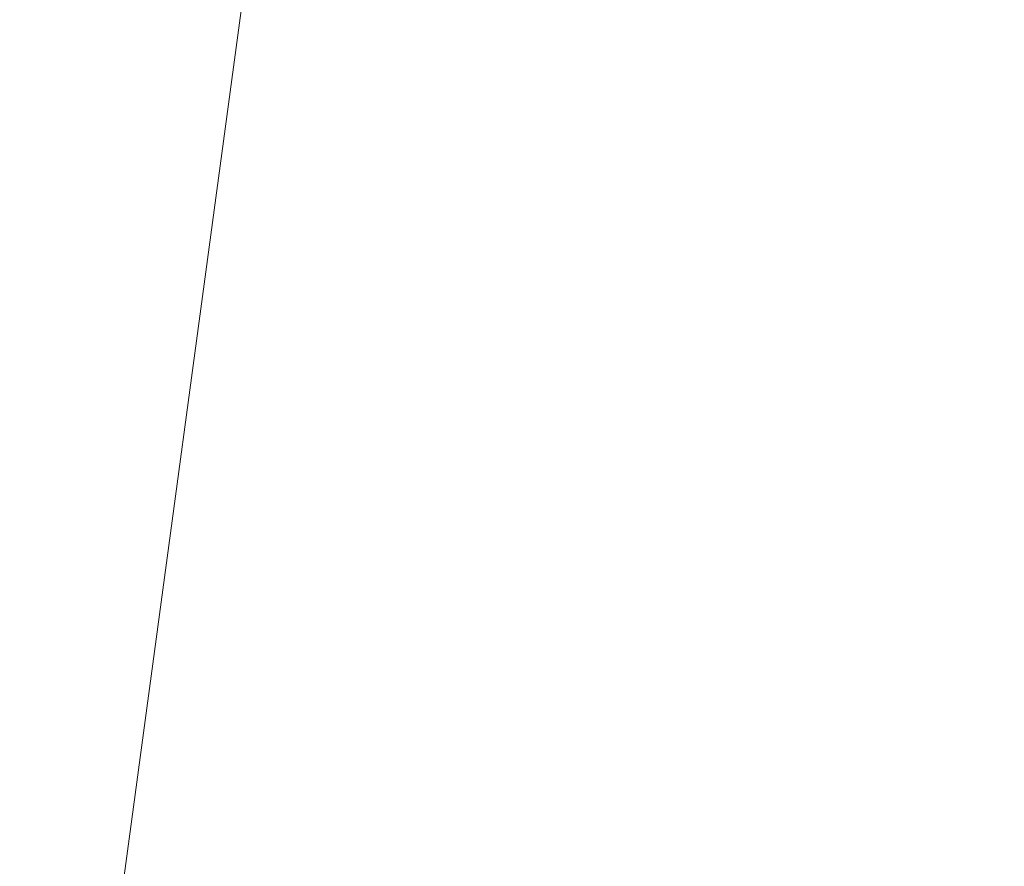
# Model space of a CAD drawing. Header units: metres. Extents: x 179483 to 180084, y 582739 to 582904.
# Tile 149 of 205: x 179823.76234 to 179823.76738, y 582801.0514 to 582801.05574. Entities that reach past the tile are written whole.
import ezdxf

# ---------------------------------------------------------------- set-up
doc = ezdxf.new("R2010")
doc.units = ezdxf.units.M
doc.layers.add('TA - NIET_INGEMETEN', color=4, linetype='CONTINUOUS', lineweight=18)
doc.layers.add('TA - VRIJGEGEVEN TOT 4M-MV', color=3, linetype='CONTINUOUS', lineweight=18)

msp = doc.modelspace()

# ---------------------------------------------------------------- hatches: boundary and pattern name
at = {"layer": 'TA - NIET_INGEMETEN'}
h = msp.add_hatch(dxfattribs=at)
h.set_pattern_fill('ANSI31', color=256, scale=0.3, angle=45, style=0)
h.paths.add_polyline_path([(179882.3123053, 582795.4138054), (179882.5368531, 582797.01059), (179882.7901155, 582797.106182), (179884.2958608, 582797.189827), (179885.0590946, 582802.8595638), (179864.3200895, 582805.5396814), (179836.0250577, 582808.6962508), (179834.8465566, 582808.8488246), (179826.1380341, 582809.7321985), (179824.8128222, 582808.8326962), (179823.7625118, 582801.0486322), (179823.7674144, 582801.048185), (179825.4566531, 582800.1714915), (179829.1427958, 582799.1785706), (179845.6683087, 582797.6631305), (179845.9499163, 582797.6304699), (179846.4048323, 582797.5955299), (179876.5707189, 582794.5479636), (179882.0278587, 582794.4063115)])

# ---------------------------------------------------------------- linework, layer by layer
at = {"layer": 'TA - NIET_INGEMETEN', "linetype": 'ByBlock'}
for points in [[(179882.7901155, 582797.106182), (179882.757202, 582796.9896044), (179882.5368531, 582797.01059), (179882.3123053, 582795.4138054), (179882.0278587, 582794.4063115), (179876.5707189, 582794.5479636), (179846.4048323, 582797.5955299), (179845.9499163, 582797.6304699), (179845.6683087, 582797.6631305), (179829.1427958, 582799.1785706), (179825.4566531, 582800.1714915), (179823.7674144, 582801.048185), (179823.7625118, 582801.0486322), (179824.8128222, 582808.8326962), (179826.1380341, 582809.7321985), (179834.8465566, 582808.8488246), (179836.0250577, 582808.6962508), (179864.3200895, 582805.5396814), (179885.0590946, 582802.8595638), (179884.2958608, 582797.189827)], [(179882.757202, 582796.9896044), (179882.7901155, 582797.106182), (179884.2958608, 582797.189827), (179885.0590946, 582802.8595638), (179864.3200895, 582805.5396814), (179836.0250577, 582808.6962508), (179834.8465566, 582808.8488246), (179826.1380341, 582809.7321985), (179824.8128222, 582808.8326962), (179823.7625118, 582801.0486322), (179823.7674144, 582801.048185), (179825.4566531, 582800.1714915), (179829.1427958, 582799.1785706), (179845.6683087, 582797.6631305), (179845.9499163, 582797.6304699), (179846.4048323, 582797.5955299), (179876.5707189, 582794.5479636), (179882.0278587, 582794.4063115), (179882.3123053, 582795.4138054), (179882.5368531, 582797.01059)]]:
    msp.add_lwpolyline(points, close=True, dxfattribs=at)
at = {"layer": 'TA - VRIJGEGEVEN TOT 4M-MV'}
msp.add_lwpolyline([(179812.1440348, 582802.1085635), (179823.7625118, 582801.0486322), (179824.8128222, 582808.8326962), (179826.1380341, 582809.7321985), (179834.8465566, 582808.8488246), (179814.2347139, 582811.5173221)], dxfattribs=at)

doc.saveas('drawing.dxf')
